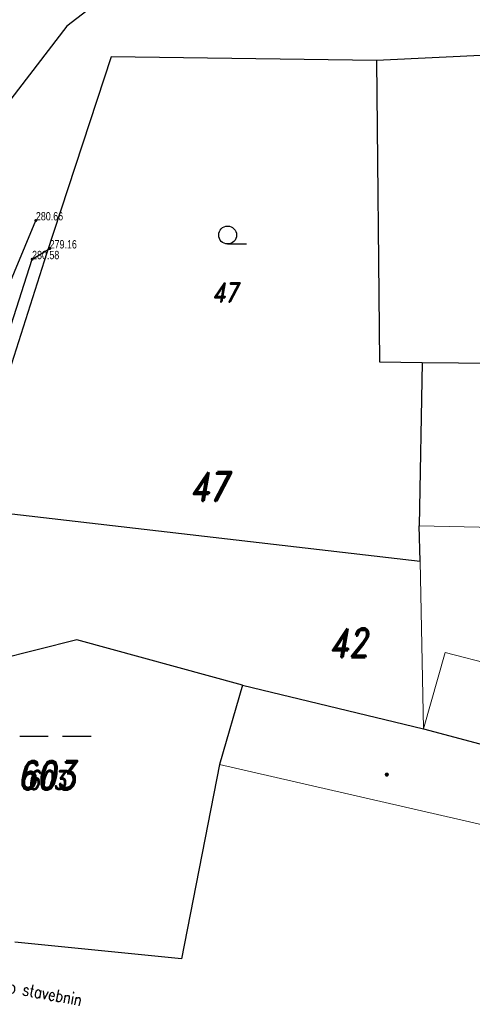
# Model space of a CAD drawing. Header units: feet. Extents: x -783217 to -782936, y -1044805 to -1043930.
# Tile 79 of 81: x -782987 to -782968, y -1044200 to -1044158. Entities that reach past the tile are written whole.
import ezdxf
from ezdxf.enums import TextEntityAlignment as Align

# ---------------------------------------------------------------- set-up
doc = ezdxf.new("R2010")
doc.units = ezdxf.units.FT
doc.header["$MEASUREMENT"] = 0
for name, color, linetype, lineweight in [('KN_hranice pozemků', 140, 'Continuous', 30), ('KN_slučky', 253, 'Continuous', 9), ('Vrstva 51', 7, 'Continuous', 0), ('Z_Popisy', 7, 'Continuous', 9), ('Z_VÝŠKY', 7, 'Continuous', 9)]:
    doc.layers.add(name, color=color, linetype=linetype, lineweight=lineweight)
for name, color, linetype in [('KN_POZEMKY 500', 140, 'Continuous'), ('KN_značky kultur', 7, 'Continuous'), ('KN_čísla pozemků', 140, 'Continuous'), ('S_CETIN_METALIKA', 6, 'SDELSPOJO'), ('Z_hrany ploch', 7, 'Continuous'), ('Z_oploceni', 3, 'PLOTDRTL')]:
    doc.layers.add(name, color=color, linetype=linetype)
doc.styles.add('RomanD', font='romand.shx', dxfattribs={"width": 0.7, "oblique": 10})
doc.styles.add('ROMANS', font='romans.shx', dxfattribs={"width": 0.8})
doc.styles.add('Style-cs_Working', font='cs_Working.shx')
doc.linetypes.add('PLOTDRTL', pattern='A,5,[95,civil.shx,S=1,R=0,X=0,Y=0],5', length=10)
doc.linetypes.add('SDELSPOJO', pattern='A,7,-6,[31,civil.shx,S=1,R=0,X=0,Y=0],-6', length=19)

# ---------------------------------------------------------------- blocks, each defined once
blk = doc.blocks.new('3.04')
at = {"layer": 'KN_značky kultur', "linetype": 'Continuous'}
blk.add_line((0, 0), (1.6, 0), dxfattribs=at)
blk.add_circle((0, 0.75), 0.75, dxfattribs=at)
blk = doc.blocks.new('8.03')
at = {"layer": 'KN_značky kultur', "linetype": 'Continuous'}
for p, q in [((-7.5, 0), (-1.5, 0)), ((1.5, 0), (7.5, 0))]:
    blk.add_line(p, q, dxfattribs=at)
blk = doc.blocks.new('4.02_1')
at = {"layer": 'KN_značky kultur', "linetype": 'Continuous'}
h = blk.add_hatch(color=256, dxfattribs=at)
edge = h.paths.add_edge_path()
edge.add_arc((0, 0), 0.175, 0, 360)

msp = doc.modelspace()

# ---------------------------------------------------------------- linework, layer by layer
at = {"layer": 'KN_hranice pozemků', "linetype": 'Continuous'}
for p, q in [((-782941.63, -1044158.69), (-782972.3, -1044160.18)), ((-782983.47, -1044160.02), (-782986.2, -1044168.3)), ((-782972.3, -1044160.18), (-782983.47, -1044160.02)), ((-782972.3, -1044160.18), (-782972.18, -1044172.85)), ((-782986.2, -1044168.3), (-782989.61, -1044179.02)), ((-782972.18, -1044172.85), (-782970.38, -1044172.87)), ((-782970.38, -1044172.87), (-782970.51, -1044179.74)), ((-782970.38, -1044172.87), (-782958.54, -1044172.99)), ((-782988.53, -1044179.14), (-782970.46, -1044181.23)), ((-782970.46, -1044181.23), (-782970.51, -1044179.74)), ((-782984.92, -1044184.53), (-782989.74, -1044185.74)), ((-782977.95, -1044186.44), (-782984.92, -1044184.53)), ((-782977.95, -1044186.44), (-782978.91, -1044189.78)), ((-782977.95, -1044186.44), (-782970.32, -1044188.27)), ((-782970.32, -1044188.27), (-782964.95, -1044189.72)), ((-782978.91, -1044189.78), (-782980.51, -1044197.95)), ((-782980.51, -1044197.95), (-782987.52, -1044197.25))]:
    msp.add_line(p, q, dxfattribs=at)
at = {"layer": 'KN_slučky', "linetype": 'Continuous'}
for p, q in [((-782953.84, -1044180.08), (-782970.51, -1044179.74)), ((-782970.46, -1044181.23), (-782970.32, -1044188.27)), ((-782969.41, -1044185.07), (-782970.32, -1044188.27)), ((-782969.41, -1044185.07), (-782962.55, -1044186.84)), ((-782978.91, -1044189.78), (-782962.97, -1044193.43))]:
    msp.add_line(p, q, dxfattribs=at)
at = {"layer": 'S_CETIN_METALIKA', "ltscale": 0.2, "flags": 128}
msp.add_lwpolyline([(-782970.5, -1044153.03), (-782975.36, -1044153.95), (-782978.81, -1044154.97), (-782981.84, -1044156.05), (-782985.34, -1044158.74), (-782988.5, -1044162.82), (-782990.63, -1044166.58), (-782992.38, -1044168.41), (-782999.89, -1044168.89), (-783005.1, -1044168.81)], dxfattribs=at)
at = {"layer": 'Vrstva 51', "color": 7, "linetype": 'Continuous', "lineweight": 53}
for p in [(-782986.64, -1044166.9), (-782986.06, -1044168.08), (-782986.8, -1044168.53)]:
    msp.add_point(p, dxfattribs=at)
at = {"layer": 'Z_hrany ploch', "linetype": 'Continuous', "flags": 128}
msp.add_lwpolyline([(-782991.06, -1044195.56), (-782994.67, -1044194.36), (-782996.04, -1044193.66), (-782994.5, -1044187.88), (-782992.83, -1044184.25), (-782991.76, -1044180.95), (-782990.83, -1044177.34), (-782989.35, -1044173.38), (-782986.64, -1044166.9)], dxfattribs=at)
at = {"layer": 'Z_oploceni', "ltscale": 0.5, "flags": 128}
for points in [[(-782986.8, -1044168.53), (-782986.06, -1044168.08)], [(-782989.89, -1044178.97), (-782988.47, -1044173.7), (-782986.8, -1044168.53)]]:
    msp.add_lwpolyline(points, dxfattribs=at)

# ---------------------------------------------------------------- block references
at = {"layer": 'KN_značky kultur', "linetype": 'Continuous', "xscale": 0.5, "yscale": 0.5}
for name, p in [('3.04', (-782978.57, -1044167.89)), ('4.02_1', (-782971.87, -1044190.2))]:
    msp.add_blockref(name, p, dxfattribs=at)
at = {"layer": 'KN_značky kultur', "linetype": 'Continuous', "xscale": 0.2, "yscale": 0.2, "zscale": 0.6699992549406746}
msp.add_blockref('8.03', (-782985.82, -1044188.58), dxfattribs=at)

# ---------------------------------------------------------------- texts
at = {"layer": 'KN_POZEMKY 500', "linetype": 'Continuous', "style": 'RomanD', "oblique": 10, "width": 0.8}
for s, p in [('47', (-782979.337, -1044178.684)), ('603', (-782986.19, -1044190.83))]:
    msp.add_text(s, height=1.2, dxfattribs=at).set_placement(p, align=Align.CENTER)
at = {"layer": 'KN_POZEMKY 500', "color": 5, "linetype": 'Continuous', "style": 'RomanD', "oblique": 10, "width": 0.8}
msp.add_text('42', height=1.2, dxfattribs=at).set_placement((-782973.483, -1044185.261), align=Align.CENTER)
at = {"layer": 'KN_čísla pozemků', "linetype": 'Continuous', "style": 'RomanD', "oblique": 10, "width": 0.8}
for s, p in [('47', (-782978.67, -1044170.33)), ('603', (-782986.19, -1044190.83))]:
    msp.add_text(s, height=0.8, dxfattribs=at).set_placement(p, align=Align.CENTER)
at = {"layer": 'Z_Popisy', "linetype": 'Continuous', "style": 'ROMANS', "width": 0.8}
msp.add_text('vjezd do stavebnin', height=0.5, rotation=349.3959, dxfattribs=at).set_placement((-782989.763, -1044198.991))
at = {"layer": 'Z_VÝŠKY', "linetype": 'Continuous', "style": 'Style-cs_Working', "width": 0.8}
for s, p in [('280.66', (-782986.64, -1044166.9)), ('279.16', (-782986.06, -1044168.08)), ('280.58', (-782986.8, -1044168.53))]:
    msp.add_text(s, height=0.35, dxfattribs=at).set_placement(p)

doc.saveas('drawing.dxf')
